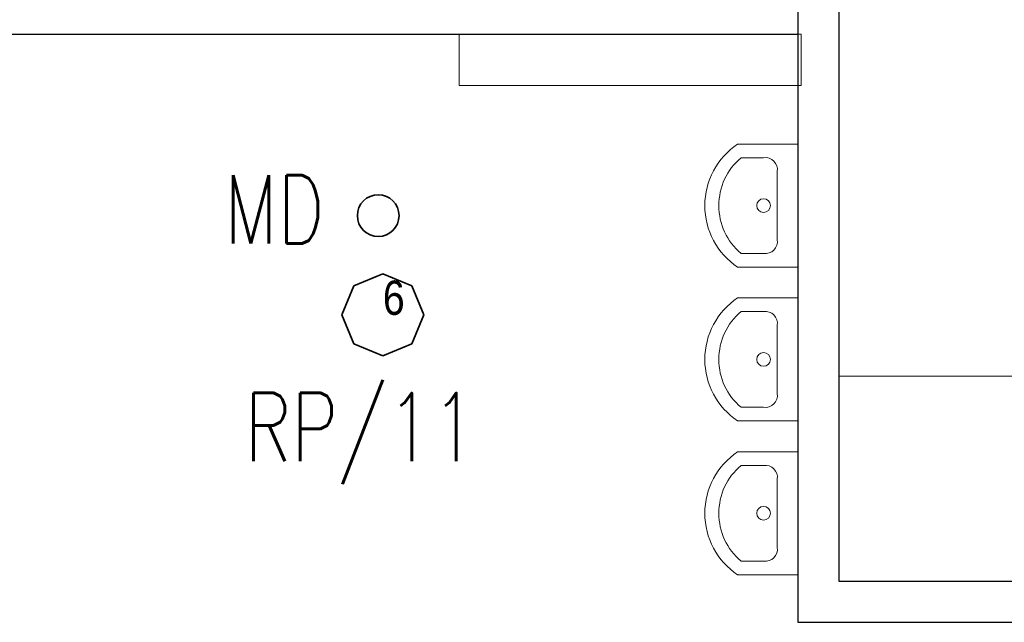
# Model space of a CAD drawing. Header units: millimetres. Extents: x 72202 to 304796, y 21658 to 519946.
# Tile 115 of 139: x 195821 to 196109, y 231634 to 231810. Entities that reach past the tile are written whole.
import ezdxf

# ---------------------------------------------------------------- set-up
doc = ezdxf.new("R2010")
doc.units = ezdxf.units.MM
doc.layers.get('0').update_dxf_attribs({"color": 253})
for name, color, linetype, lineweight in [('DLXLUM', 1, 'Continuous', 35), ('E oświetlenie', 1, 'Continuous', 30), ('Instalacja elektryczna', 1, 'Continuous', 25), ('linia - meble', 253, 'Continuous', 9), ('LINIA CIENKA', 7, 'Continuous', 13), ('LINIA GRUBA', 253, 'Continuous', 30), ('LINIA WYMIAROWANIE', 253, 'Continuous', 9)]:
    doc.layers.add(name, color=color, linetype=linetype, lineweight=lineweight)
doc.layers.add('DLXLUMEX', color=2, linetype='Continuous')
doc.layers.add('LINIA-NIE DRUKOWAĆ', color=253, linetype='Continuous', lineweight=20, plot=False)
doc.styles.add('2.5', font='romans.shx', dxfattribs={"width": 0.76, "height": 2.5})
doc.styles.get("Standard").update_dxf_attribs({"font": 'ARIALN.TTF', "width": 0.75})

# ---------------------------------------------------------------- blocks, each defined once
blk = doc.blocks.new('1')
at = {"layer": 'linia - meble'}
for p, q in [((196048.26, 221570.83), (196030.66, 221570.83)), ((196048.26, 221534.83), (196048.26, 221570.83)), ((196031.66, 221566.83), (196038.26, 221566.83)), ((196042.26, 221542.83), (196042.26, 221562.83)), ((196038.26, 221538.83), (196031.66, 221538.83)), ((196048.26, 221534.83), (196030.66, 221534.83))]:
    blk.add_line(p, q, dxfattribs=at)
blk.add_circle((196038.26, 221552.83), 2, dxfattribs=at)
for centre, radius, start, end in [((196042.74, 221552.83), 21.67, 123.855, 236.145), ((196043.49, 221552.83), 18.33, 130.1905, 229.8095), ((196038.76, 221563.33), 3.54, 351.8699, 98.1301), ((196038.76, 221542.33), 3.54, 261.8699, 8.1301)]:
    blk.add_arc(centre, radius, start, end, dxfattribs=at)
blk = doc.blocks.new('*U711')
for p, q in [((-8.49, 8.49), (0, 12)), ((0, 12), (-8.49, 8.49)), ((0, 12), (-8.49, 8.49)), ((-8.49, 8.49), (0, 12)), ((0, 12), (8.49, 8.49)), ((8.49, 8.49), (0, 12)), ((8.49, 8.49), (0, 12)), ((0, 12), (0, 12)), ((0, 12), (8.49, 8.49)), ((0, 12), (0, 12)), ((-12, 0), (-8.49, 8.49)), ((-8.49, 8.49), (-12, 0)), ((-8.49, 8.49), (-12, 0)), ((-12, 0), (-8.49, 8.49)), ((-8.49, 8.49), (-8.49, 8.49)), ((-8.49, 8.49), (-8.49, 8.49)), ((8.49, 8.49), (12, 0)), ((12, 0), (8.49, 8.49)), ((8.49, 8.49), (8.49, 8.49)), ((12, 0), (8.49, 8.49)), ((8.49, 8.49), (8.49, 8.49)), ((8.49, 8.49), (12, 0)), ((-8.49, -8.49), (-12, 0)), ((-12, 0), (-8.49, -8.49)), ((-12, 0), (-12, 0)), ((-12, 0), (-8.49, -8.49)), ((-8.49, -8.49), (-12, 0)), ((-12, 0), (-12, 0)), ((12, 0), (8.49, -8.49)), ((8.49, -8.49), (12, 0)), ((8.49, -8.49), (12, 0)), ((12, 0), (8.49, -8.49)), ((12, 0), (12, 0)), ((12, 0), (12, 0)), ((0, -12), (-8.49, -8.49)), ((-8.49, -8.49), (0, -12)), ((-8.49, -8.49), (-8.49, -8.49)), ((-8.49, -8.49), (0, -12)), ((0, -12), (-8.49, -8.49)), ((-8.49, -8.49), (-8.49, -8.49)), ((8.49, -8.49), (0, -12)), ((0, -12), (8.49, -8.49)), ((0, -12), (8.49, -8.49)), ((8.49, -8.49), (0, -12)), ((8.49, -8.49), (8.49, -8.49)), ((8.49, -8.49), (8.49, -8.49)), ((0, -12), (0, -12)), ((0, -12), (0, -12))]:
    blk.add_line(p, q)
at = {"layer": 'DLXLUMEX', "color": 7}
blk.add_text('6', height=10, dxfattribs=at).set_placement((0, 0))

msp = doc.modelspace()

# ---------------------------------------------------------------- linework, layer by layer
at = {"layer": 'Instalacja elektryczna', "color": 5, "lineweight": 35}
msp.add_circle((195925.585, 231752.841), 6.1, dxfattribs=at)
at = {"layer": 'LINIA CIENKA'}
msp.add_line((196060.292, 231705.874), (196278.292, 231705.874), dxfattribs=at)
msp.add_lwpolyline([(195949.292, 231790.874), (196049.292, 231790.874), (196049.292, 231805.874), (195949.292, 231805.874)], close=True, dxfattribs=at)
at = {"layer": 'LINIA GRUBA'}
for p, q in [((196048.292, 232006.874), (196048.292, 231805.874)), ((196060.292, 232006.874), (196060.292, 231645.874)), ((195791.292, 231805.874), (196048.292, 231805.874)), ((196048.292, 231805.874), (196048.292, 231633.874)), ((196060.292, 231645.874), (196338.292, 231645.874)), ((196048.292, 231633.874), (196338.292, 231633.874))]:
    msp.add_line(p, q, dxfattribs=at)
at = {"layer": 'LINIA-NIE DRUKOWAĆ'}
msp.add_lwpolyline([(196338.292, 232006.874), (196060.292, 232006.874), (196060.292, 231645.874), (196338.292, 231645.874)], close=True, dxfattribs=at)

# ---------------------------------------------------------------- block references
at = {"layer": 'DLXLUM'}
msp.add_blockref('*U711', (195926.954, 231723.814), dxfattribs=at)
at = {"layer": 'LINIA WYMIAROWANIE', "lineweight": -3}
for p in [(0.018, 10202.936), (0.018, 10157.936), (0.018, 10112.936)]:
    msp.add_blockref('1', p, dxfattribs=at)

# ---------------------------------------------------------------- texts
at = {"layer": 'E oświetlenie', "lineweight": 20, "style": '2.5', "width": 0.76}
msp.add_text('RP/11', height=20, dxfattribs=at).set_placement((195886.513, 231680.988))
at = {"layer": 'Instalacja elektryczna', "color": 7, "lineweight": 18, "style": '2.5', "width": 0.76}
msp.add_text('MD', height=20, dxfattribs=at).set_placement((195880.551, 231744.65))

doc.saveas('drawing.dxf')
